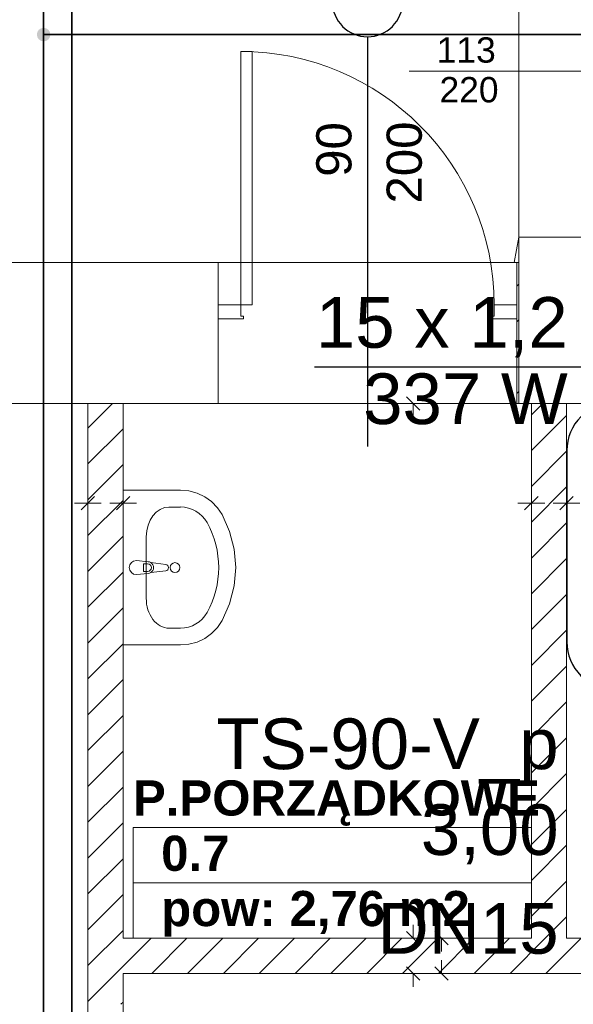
# Model space of a CAD drawing. Header units: millimetres. Extents: x 204754 to 495640, y -178579 to -98814.
# Tile 5 of 179: x 216255 to 218221, y -135313 to -131815. Entities that reach past the tile are written whole.
import ezdxf
from ezdxf.enums import TextEntityAlignment as Align
from ezdxf.lldxf.tags import DXFTag

# ---------------------------------------------------------------- set-up
doc = ezdxf.new("R2010")
doc.units = ezdxf.units.MM
doc.header["$MEASUREMENT"] = 0
doc.layers.get('0').update_dxf_attribs({"color": 252, "lineweight": 5})
doc.layers.add('IS_Opisy_działek_Therm', color=7, linetype='SOLID')
doc.layers.add('IS_Text_Konstrukcji', color=7, linetype='Continuous')
for name, color, linetype, lineweight in [('IS_Powrót', 5, 'DASH', 35), ('IS_Text_Armatury_Therm', 7, 'Continuous', 35), ('IS_Zasilanie', 1, 'SOLID', 35), ('Nowe_! NAZWY POM', 252, 'Continuous', 5), ('Nowe_! NAZWY POM_Nr_pióra__19', 252, 'Continuous', 5), ('Nowe_220-A Ściany', 252, 'Continuous', 5), ('Nowe_220-A Ściany_Nr_pióra__93', 252, 'Continuous', 5), ('Nowe_320-W Umeblowanie_Nr_pióra__41', 252, 'Continuous', 5), ('Nowe_820-G Rysunki Obrazki_Nr_pióra__24', 252, 'Continuous', 5), ('Nowe_Drzwi ARCHICAD_Nr_pióra__168', 252, 'Continuous', 5), ('Nowe_Metryczki pomieszczeń ARCHICADa_Nr_pióra__13', 252, 'Continuous', 5), ('Nowe_Nowe_220(1)-A Ściany zewnętrzne_Nr_pióra__241', 252, 'Continuous', 5), ('Nowe_Nowe_220(1)-A Ściany zewnętrzne_Nr_pióra__57', 252, 'Continuous', 5), ('Nowe_TABELKA_Nr_pióra__1', 252, 'Continuous', 5), ('Nowe_Znaczniki drzwi ARCHICADa', 252, 'Continuous', 5), ('Nowe_Znaczniki drzwi ARCHICADa_Nr_pióra__111', 252, 'Continuous', 5), ('Nowe_Znaczniki drzwi ARCHICADa_Nr_pióra__141', 252, 'Continuous', 5)]:
    doc.layers.add(name, color=color, linetype=linetype, lineweight=lineweight)
doc.styles.add('GENERATED_STYLE_1', font='arial.ttf')
doc.styles.add('GENERATED_STYLE_2', font='arialbd.ttf')
tags = doc.linetypes.add('DASH', pattern=[15, 10, -5]).pattern_tags.tags
tags[6:7] = [DXFTag(74, 4), DXFTag(75, 0), DXFTag(340, '0'), DXFTag(46, 0.0), DXFTag(50, 0.0), DXFTag(44, 0.0), DXFTag(45, 0.0)]
tags[4:5] = [DXFTag(74, 4), DXFTag(75, 0), DXFTag(340, '0'), DXFTag(46, 0.0), DXFTag(50, 0.0), DXFTag(44, 0.0), DXFTag(45, 0.0)]
tags = doc.linetypes.add('SOLID', pattern=[10, 10, 0]).pattern_tags.tags
tags[6:7] = [DXFTag(74, 4), DXFTag(75, 0), DXFTag(340, '0'), DXFTag(46, 0.0), DXFTag(50, 0.0), DXFTag(44, 0.0), DXFTag(45, 0.0)]
tags[4:5] = [DXFTag(74, 4), DXFTag(75, 0), DXFTag(340, '0'), DXFTag(46, 0.0), DXFTag(50, 0.0), DXFTag(44, 0.0), DXFTag(45, 0.0)]

# ---------------------------------------------------------------- blocks, each defined once
blk = doc.blocks.new('P.PORZĄDKOWE_0.7_14', base_point=(217364.5, -134783.8))
at = {"layer": 'Nowe_Metryczki pomieszczeń ARCHICADa_Nr_pióra__13', "color": 7, "linetype": 'Continuous', "lineweight": 13}
for p, q in [((216657.1, -134685.6), (216657.1, -135078.4)), ((216657.1, -134685.6), (218072, -134685.6)), ((218072, -134685.6), (218072, -135078.4)), ((216657.1, -134882), (218072, -134882)), ((216657.1, -135078.4), (218072, -135078.4))]:
    blk.add_line(p, q, dxfattribs=at)
at = {"layer": 'Nowe_Metryczki pomieszczeń ARCHICADa_Nr_pióra__13', "color": 7, "lineweight": 13, "style": 'GENERATED_STYLE_2'}
for tag, p in [('ROOM_NAME', (216657.1, -134517.7)), ('ROOM_NUMBER', (216757.1, -134714.2)), ('ROOM_CALC_AREA', (216757.1, -134910.6))]:
    blk.add_attdef(tag, text='', height=125, dxfattribs=at).set_placement(p, align=Align.TOP_LEFT)
blk = doc.blocks.new('D Marker 11_23')
at = {"layer": 'Nowe_Znaczniki drzwi ARCHICADa_Nr_pióra__111', "color": 7, "linetype": 'Continuous', "lineweight": 25}
blk.add_line((0, 802.4), (0, -653.6), dxfattribs=at)
at = {"layer": 'Nowe_Znaczniki drzwi ARCHICADa_Nr_pióra__141', "color": 7, "linetype": 'Continuous', "lineweight": 25}
for start, end in [(0, 180), (180, 0)]:
    blk.add_arc((0, 927.4), 125, start, end, dxfattribs=at)
at = {"layer": 'Nowe_Znaczniki drzwi ARCHICADa_Nr_pióra__141', "color": 7, "lineweight": 25, "style": 'GENERATED_STYLE_1'}
for tag, p in [('AC_MarkerText_4', (-19.6, 304.8)), ('AC_WIDO_B_SIZE', (230.4, 209.9))]:
    blk.add_attdef(tag, text='', height=125, rotation=90, dxfattribs=at).set_placement(p, align=Align.BOTTOM_LEFT)
blk.add_attdef('AC_MarkerText_1', text='', height=125, dxfattribs=at).set_placement((-109.1, 864.9), align=Align.BOTTOM_LEFT)
blk = doc.blocks.new('podkład 20251118')
at = {"color": 252, "linetype": 'Continuous', "lineweight": 5}
for p, q in [((217676.4, -133202.2), (217628.9, -133154.7)), ((217652.6, -133178.4), (217652.6, -133225.9)), ((216473.2, -133557.2), (216520.7, -133509.7)), ((216520.7, -133509.7), (216473.2, -133557.2)), ((216598.2, -133557.2), (216645.7, -133509.7)), ((216645.7, -133509.7), (216598.2, -133557.2)), ((218048.2, -133557.2), (218095.7, -133509.7)), ((218095.7, -133509.7), (218048.2, -133557.2)), ((218173.2, -133557.2), (218220.7, -133509.7)), ((218220.7, -133509.7), (218173.2, -133557.2)), ((216497, -133533.4), (216449.5, -133533.4)), ((216497, -133533.4), (216544.5, -133533.4)), ((216622, -133533.4), (216574.5, -133533.4)), ((216622, -133533.4), (216669.5, -133533.4)), ((218072, -133533.4), (218024.5, -133533.4)), ((218072, -133533.4), (218119.5, -133533.4)), ((218197, -133533.4), (218149.5, -133533.4)), ((218197, -133533.4), (218244.5, -133533.4)), ((217652.6, -135078.4), (217652.6, -135030.9)), ((217628.9, -135054.7), (217676.4, -135102.2)), ((217776.8, -135102.2), (217729.3, -135054.7)), ((217753.1, -135078.4), (217753.1, -135125.9)), ((217676.4, -135227.2), (217628.9, -135179.7)), ((217729.3, -135179.7), (217776.8, -135227.2)), ((217753.1, -135203.4), (217753.1, -135155.9)), ((217652.6, -135203.4), (217652.6, -135250.9))]:
    blk.add_line(p, q, dxfattribs=at)
at = {"layer": 'Nowe_! NAZWY POM_Nr_pióra__19', "color": 252, "linetype": 'Continuous', "lineweight": 5}
for p, q in [((218011.3, -132678.4), (218028, -132588.4)), ((218028, -132588.4), (220989.4, -132588.4)), ((213302.1, -132678.5), (216600.6, -132678.5)), ((216600.6, -132678.5), (218011.3, -132678.4)), ((216496.9, -133178.6), (213302.9, -133179.9)), ((216496.9, -138748.4), (216496.9, -133178.6)), ((218072, -133178.4), (216622, -133178.4)), ((216622, -133178.4), (216622, -135078.4)), ((218072, -135078.4), (218072, -133178.4)), ((218197, -133178.4), (218197, -135078.4)), ((220767.1, -133178.4), (218197, -133178.4)), ((216622, -135078.4), (218072, -135078.4)), ((218197, -135078.4), (220767.1, -135078.4)), ((218053.5, -135203.4), (216621.9, -135203.4)), ((216621.9, -135203.4), (216623.3, -138748.4)), ((221147, -135207), (218053.5, -135203.4))]:
    blk.add_line(p, q, dxfattribs=at)
at = {"layer": 'Nowe_220-A Ściany', "color": 252, "linetype": 'Continuous', "lineweight": 5}
for p, q in [((218020, -132761.5), (218027, -132754.6)), ((218020, -132888.8), (218027, -132881.8)), ((218020, -133016.1), (218027, -133009.1)), ((218020, -133143.4), (218027, -133136.4)), ((216497, -133266.3), (216584.7, -133178.6)), ((218072, -133218.7), (218112.2, -133178.4)), ((218072, -133346), (218197, -133221)), ((216497, -133393.6), (216622, -133268.6)), ((218072, -133473.2), (218197, -133348.2)), ((216497, -133520.9), (216622, -133395.9)), ((218072, -133600.5), (218197, -133475.5)), ((216497, -133648.2), (216622, -133523.2)), ((218072, -133727.8), (218197, -133602.8)), ((216497, -133775.4), (216622, -133650.4)), ((218072, -133855.1), (218197, -133730.1)), ((216497, -133902.7), (216622, -133777.7)), ((218072, -133982.3), (218197, -133857.3)), ((216497, -134030), (216622, -133905)), ((218072, -134109.6), (218197, -133984.6)), ((216497, -134157.3), (216622, -134032.3)), ((218072, -134236.9), (218197, -134111.9)), ((216497, -134284.6), (216622, -134159.6)), ((218072, -134364.2), (218197, -134239.2)), ((216497, -134411.8), (216622, -134286.8)), ((218072, -134491.5), (218197, -134366.5)), ((216497, -134539.1), (216622, -134414.1)), ((218072, -134618.7), (218197, -134493.7)), ((216497, -134666.4), (216622, -134541.4)), ((218072, -134746), (218197, -134621)), ((216497, -134793.7), (216622, -134668.7)), ((218072, -134873.3), (218197, -134748.3)), ((216497, -134921), (216622, -134796)), ((218072, -135000.6), (218197, -134875.6)), ((216497, -135048.2), (216622, -134923.2)), ((218121.4, -135078.4), (218197, -135002.9)), ((216497, -135175.5), (216622, -135050.5)), ((216622, -135177.8), (216721.3, -135078.4)), ((216723.6, -135203.4), (216848.6, -135078.4)), ((216850.9, -135203.4), (216975.9, -135078.4)), ((216978.1, -135203.4), (217103.1, -135078.4)), ((217105.4, -135203.4), (217230.4, -135078.4)), ((217232.7, -135203.4), (217357.7, -135078.4)), ((217360, -135203.4), (217485, -135078.4)), ((217487.3, -135203.4), (217612.3, -135078.4)), ((217614.5, -135203.4), (217739.5, -135078.4)), ((217741.8, -135203.4), (217866.8, -135078.4)), ((217869.1, -135203.4), (217994.1, -135078.4)), ((217996.4, -135203.4), (218121.4, -135078.4)), ((218123.7, -135203.4), (218248.7, -135078.4)), ((216497, -135302.8), (216622, -135177.8)), ((216613.8, -135313.2), (216622, -135305.1))]:
    blk.add_line(p, q, dxfattribs=at)
at = {"layer": 'Nowe_220-A Ściany_Nr_pióra__93', "color": 252, "linetype": 'Continuous', "lineweight": 5}
for p, q in [((216960, -132678.4), (216960, -132828.4)), ((218020, -132678.4), (218020, -132828.4)), ((218027, -132678.4), (218020, -132678.4)), ((218027, -133178.4), (218027, -132678.4)), ((216960, -132828.4), (216960, -132878.4)), ((218020, -132828.4), (218020, -132878.4)), ((216960, -132878.4), (216960, -133178.4)), ((218020, -132878.4), (218020, -133178.4)), ((216622, -133178.6), (216497, -133178.6)), ((216497, -133178.6), (216497, -135313.2)), ((216622, -135078.4), (216622, -133178.6)), ((218020, -133178.4), (218027, -133178.4)), ((218197, -133178.4), (218072, -133178.4)), ((218072, -133178.4), (218072, -135078.4)), ((218197, -135078.4), (218197, -133178.4)), ((218072, -135078.4), (216622, -135078.4)), ((220927.1, -135078.4), (218197, -135078.4)), ((216622, -135203.4), (221147, -135203.4)), ((216622, -135313.2), (216622, -135203.4))]:
    blk.add_line(p, q, dxfattribs=at)
at = {"layer": 'Nowe_320-W Umeblowanie_Nr_pióra__41', "color": 252, "linetype": 'Continuous', "lineweight": 5}
for p, q in [((216825.6, -133486.8), (216622, -133486.8)), ((216622, -133486.8), (216622, -134036.8)), ((216855.6, -133489.4), (216825.6, -133486.8)), ((216884.6, -133497.3), (216855.6, -133489.4)), ((216911.7, -133510.2), (216884.6, -133497.3)), ((216936.1, -133527.6), (216911.7, -133510.2)), ((216784.9, -133546.6), (216825.6, -133546.6)), ((216957, -133549), (216936.1, -133527.6)), ((216973.6, -133573.7), (216957, -133549)), ((217000.2, -133633.5), (216973.6, -133573.7)), ((217016.5, -133696.7), (217000.2, -133633.5)), ((216704, -133652.9), (216704, -133870.7)), ((217022, -133761.8), (217016.5, -133696.7)), ((216711, -133740.8), (216669, -133736.8)), ((216693.9, -133748.2), (216708.8, -133748.2)), ((216693.9, -133775.4), (216693.9, -133748.2)), ((216773.4, -133750.7), (216720.5, -133744.1)), ((216669, -133786.8), (216711, -133782.8)), ((216708.8, -133775.4), (216693.9, -133775.4)), ((216720.5, -133779.5), (216773.4, -133772.9)), ((217016.5, -133826.8), (217022, -133761.8)), ((217000.2, -133890.1), (217016.5, -133826.8)), ((216973.6, -133949.9), (217000.2, -133890.1)), ((216957, -133974.6), (216973.6, -133949.9)), ((216784.9, -133977), (216825.6, -133977)), ((216911.7, -134013.4), (216936.1, -133996)), ((216936.1, -133996), (216957, -133974.6)), ((216825.6, -134036.8), (216855.6, -134034.1)), ((216855.6, -134034.1), (216884.6, -134026.3)), ((216884.6, -134026.3), (216911.7, -134013.4)), ((216622, -134036.8), (216825.6, -134036.8))]:
    blk.add_line(p, q, dxfattribs=at)
for centre, major_axis, ratio, start_param, end_param in [((216784.9, -133653), (0, 106.4), 0.759899, 0, 1.570796), ((216825.6, -133652.8), (-107.7, 0), 0.986413, 3.638567, 4.712389), ((216622, -133761.8), (339.4, 0), 0.986413, -0.496975, 0.496975), ((216669, -133761.8), (-17.7, 17.7), 1, -0.785398, 2.356194), ((216708.8, -133761.8), (9.62, 9.62), 1, 3.926991, 7.068583), ((216709.1, -133761.8), (-14.9, 14.9), 1, -1.35736, -0.875625), ((216709.1, -133761.8), (14.9, 14.9), 1, 4.498953, 6.496621), ((216772, -133761.8), (-7.91, 7.91), 1, 2.480792, 5.373189), ((216806.1, -133761.8), (-12.4, 12.4), 1, -0.785398, 5.497787), ((216709.1, -133761.8), (14.9, 14.9), 1, 4.017217, 4.498953), ((216784.9, -133870.6), (0, 106.4), 0.759899, 1.570796, 3.141593), ((216825.6, -133870.7), (107.7, 0), 0.986413, 4.712389, 5.78621)]:
    blk.add_ellipse(centre, major_axis=major_axis, ratio=ratio, start_param=start_param, end_param=end_param, dxfattribs=at)
at = {"layer": 'Nowe_820-G Rysunki Obrazki_Nr_pióra__24', "color": 7, "linetype": 'Continuous', "lineweight": 15}
blk.add_line((218837.4, -131998.8), (217637.9, -131998.8), dxfattribs=at)
at = {"layer": 'Nowe_Drzwi ARCHICAD_Nr_pióra__168', "color": 252, "linetype": 'Continuous', "lineweight": 5}
for p, q in [((217040, -131928.4), (217080, -131928.4)), ((217040, -132828.4), (217040, -131928.4)), ((217080, -131928.4), (217080, -132828.4)), ((216960, -132878.4), (216960, -132828.4)), ((216960, -132828.4), (217040, -132828.4)), ((216960, -132828.4), (216960, -132878.4)), ((217040, -132828.4), (217040, -132868.4)), ((217080, -132828.4), (217040, -132828.4)), ((217940, -132868.4), (217940, -132828.4)), ((217940, -132828.4), (218020, -132828.4)), ((218020, -132828.4), (218020, -132878.4)), ((218020, -132828.4), (218020, -132878.4)), ((217040, -132878.4), (216960, -132878.4)), ((217040, -132868.4), (217050, -132868.4)), ((217050, -132878.4), (217040, -132878.4)), ((217050, -132868.4), (217050, -132878.4)), ((217930, -132878.4), (217930, -132868.4)), ((217930, -132868.4), (217940, -132868.4)), ((217940, -132878.4), (217930, -132878.4)), ((218020, -132878.4), (217940, -132878.4))]:
    blk.add_line(p, q, dxfattribs=at)
at = {"layer": 'Nowe_Drzwi ARCHICAD_Nr_pióra__168', "color": 252, "linetype": 'Continuous', "lineweight": 5, "extrusion": (0, 0, -1)}
blk.add_ellipse((217040, -132828.4), major_axis=(636.4, 636.4), ratio=1, start_param=-0.785398, end_param=0.785398, dxfattribs=at)
at = {"layer": 'Nowe_Nowe_220(1)-A Ściany zewnętrzne_Nr_pióra__241', "color": 252, "linetype": 'Continuous', "lineweight": 5}
blk.add_line((218027, -132678.4), (218027, -133178.4), dxfattribs=at)
at = {"layer": 'Nowe_Nowe_220(1)-A Ściany zewnętrzne_Nr_pióra__57', "color": 252, "linetype": 'Continuous', "lineweight": 5}
for p, q in [((218027, -127038.4), (218027, -132678.4)), ((213297, -132678.4), (218027, -132678.4)), ((213297, -133178.4), (220937.1, -133178.4))]:
    blk.add_line(p, q, dxfattribs=at)
at = {"layer": 'Nowe_! NAZWY POM', "color": 7, "linetype": 'Continuous', "lineweight": 13}
blk.add_blockref('P.PORZĄDKOWE_0.7_14', (217364.5, -134783.8), dxfattribs=at).add_auto_attribs({'ROOM_NAME': 'P.PORZĄDKOWE', 'ROOM_NUMBER': '0.7', 'ROOM_CALC_AREA': 'pow: 2,76 m2'})
at = {"layer": 'Nowe_Znaczniki drzwi ARCHICADa', "color": 7, "linetype": 'Continuous', "lineweight": 25}
blk.add_blockref('D Marker 11_23', (217490, -132678.4), dxfattribs=at).add_auto_attribs({'AC_MarkerText_1': 'D1', 'AC_MarkerText_4': '90', 'AC_WIDO_B_SIZE': '200'})
at = {"layer": 'Nowe_TABELKA_Nr_pióra__1', "color": 252, "lineweight": 5, "style": 'GENERATED_STYLE_1'}
for s, p in [('113', (217735.8, -131968)), ('220', (217745.8, -132109.1))]:
    blk.add_text(s, height=90, dxfattribs=at).set_placement(p)

msp = doc.modelspace()

# ---------------------------------------------------------------- hatches: boundary and pattern name
at = {"layer": 'IS_Powrót'}
h = msp.add_hatch(color=256, dxfattribs=at)
edge = h.paths.add_edge_path()
edge.add_arc((216339.6, -131868.4), 24, 0, 360)

# ---------------------------------------------------------------- linework, layer by layer
at = {"layer": 'IS_Opisy_działek_Therm', "ltscale": 10}
msp.add_line((218321.2, -133050.4), (217301.2, -133050.4), dxfattribs=at)
at = {"layer": 'IS_Powrót', "ltscale": 10}
for p, q in [((216339.6, -130174.8), (216339.6, -131868.4)), ((216339.6, -131868.4), (216339.6, -137917.2)), ((216339.6, -131868.4), (218421.2, -131868.4))]:
    msp.add_line(p, q, dxfattribs=at)
at = {"layer": 'IS_Text_Konstrukcji', "linetype": 'SOLID', "ltscale": 10}
msp.add_lwpolyline([(218368, -134196), (220818, -134196, 0.414214), (220988, -134026), (220988, -133346, 0.414214), (220818, -133176), (218368, -133176, 0.414214), (218198, -133346), (218198, -134026, 0.414214), (218368, -134196)], format="xyb", dxfattribs=at)
at = {"layer": 'IS_Zasilanie', "ltscale": 10}
msp.add_line((216439.6, -131768.4), (216439.6, -138017.2), dxfattribs=at)

# ---------------------------------------------------------------- block references
msp.add_blockref('podkład 20251118', (0, 0))

# ---------------------------------------------------------------- texts
at = {"layer": 'IS_Opisy_działek_Therm', "ltscale": 10, "char_height": 180}
for s, insert, attachment_point in [('\\fArial|b0|i0;15 x 1,2', (218201.2, -133014.4), 9), ('\\fArial|b0|i0;337 W', (218201.2, -133072), 3)]:
    msp.add_mtext(s, dxfattribs=dict(at, insert=insert, attachment_point=attachment_point))
at = {"layer": 'IS_Text_Armatury_Therm', "linetype": 'SOLID', "ltscale": 10, "char_height": 180, "attachment_point": 9}
for s, insert in [('\\fArial|b0|i0;TS-90-V_p', (218168.8, -134532.1)), ('\\fArial|b0|i0;3,00', (218168.8, -134816.1)), ('\\fArial|b0|i0;DN15  ', (218168.8, -135136.1))]:
    msp.add_mtext(s, dxfattribs=dict(at, insert=insert))

doc.saveas('drawing.dxf')
